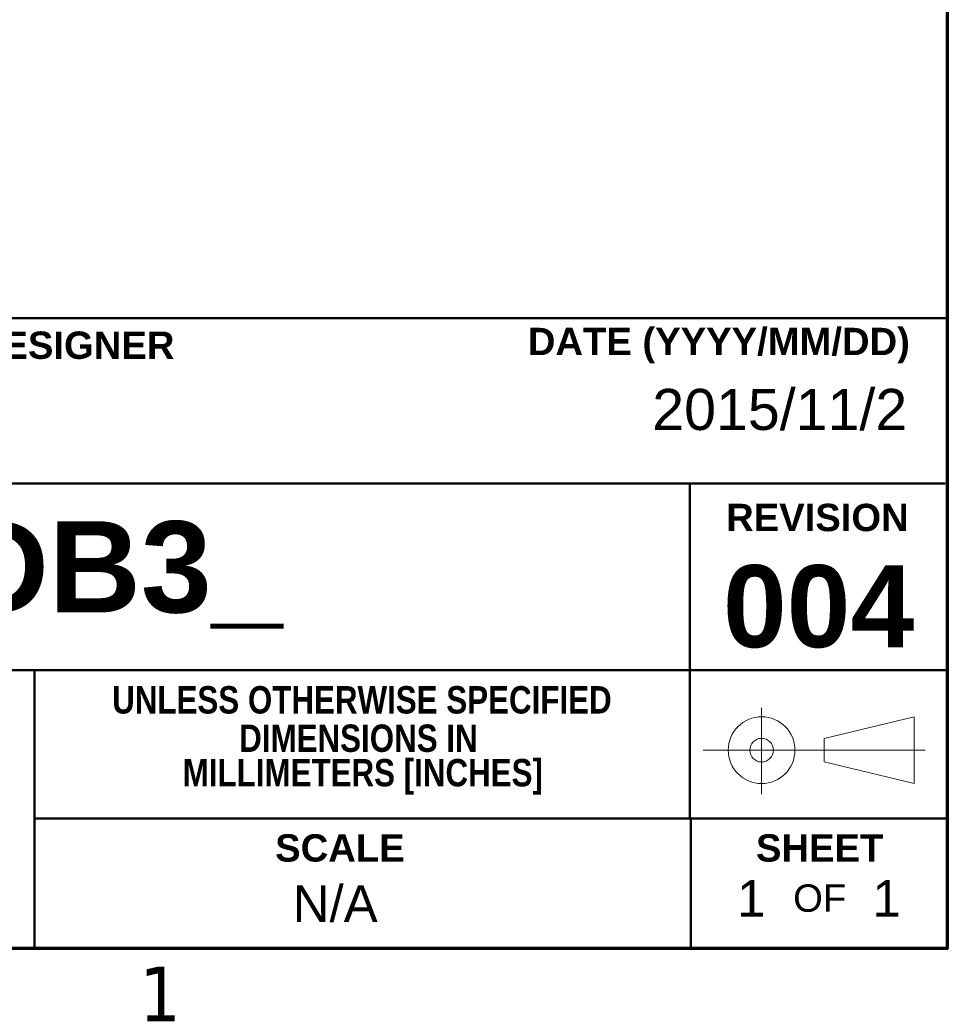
# Model space of a CAD drawing. Header units: inches. Extents: x 0.2 to 29.5, y 0.6 to 18.6.
# Tile 20 of 21: x 25.5 to 29.1, y 0.9 to 4.7. Entities that reach past the tile are written whole.
import ezdxf

# ---------------------------------------------------------------- set-up
doc = ezdxf.new("R2010")
doc.units = ezdxf.units.IN
doc.header["$LTSCALE"] = 1.75
doc.header["$MEASUREMENT"] = 0
doc.layers.add('Border (ANSI)', color=7, linetype='Continuous', lineweight=70)
doc.layers.add('Title (ANSI)', color=7, linetype='Continuous', lineweight=50)
doc.layers.add('FORMAT', color=5, linetype='Continuous', lineweight=25, true_color=0x0000ff)
doc.styles.add('Note Text (ANSI)', font='tahoma.ttf')
doc.styles.add('Text Style107', font='arialbd.ttf')
doc.styles.add('Text Style117', font='arialbd.ttf')
doc.styles.add('Text Style47', font='ARIALN.TTF')
doc.styles.add('Text Style50', font='arial.ttf')
doc.styles.add('Text Style55', font='arial.ttf')
doc.styles.add('Text Style59', font='arial.ttf')

# ---------------------------------------------------------------- blocks, each defined once
blk = doc.blocks.new('Borders Default Border')
at = {"layer": 'Border (ANSI)', "flags": 128}
blk.add_lwpolyline([(0.38, 0.62), (0.38, 10.38), (16.62, 10.38), (16.62, 0.62), (0.38, 0.62)], dxfattribs=at)
at = {"layer": 'Border (ANSI)', "insert": (14.8479, 0.46), "char_height": 0.12, "attachment_point": 7, "line_spacing_factor": 1.875, "style": 'Note Text (ANSI)'}
blk.add_mtext('1', dxfattribs=at)
blk = doc.blocks.new('Title Blocks ICD TITLE BLOCK MM CUSTOMER')
at = {"layer": 'FORMAT', "color": 7, "linetype": 'Continuous', "lineweight": 5}
for p, q in [((10.854, 7.7199), (10.854, 7.5304)), ((10.991, 7.6528), (11.189, 7.7002)), ((11.189, 7.7002), (11.189, 7.5538)), ((10.991, 7.6528), (10.991, 7.6012)), ((11.2126, 7.627), (10.7256, 7.627)), ((10.991, 7.6012), (11.189, 7.5538))]:
    blk.add_line(p, q, dxfattribs=at)
for radius in [0.0732, 0.0258]:
    blk.add_circle((10.854, 7.627), radius, dxfattribs=at)
at = {"layer": 'Title (ANSI)'}
for p, q in [((3.2614, 8.5744), (11.2614, 8.5744)), ((11.2614, 8.5744), (11.2614, 7.4772)), ((3.2614, 8.212), (11.2564, 8.212)), ((10.6964, 8.2122), (10.6964, 7.4772)), ((7.2663, 7.8022), (11.2614, 7.8022)), ((9.2591, 7.1922), (9.2591, 7.8022)), ((9.2591, 7.4772), (11.2614, 7.4772)), ((10.6991, 7.4771), (10.6991, 7.1921)), ((11.2614, 7.1921), (3.2614, 7.1921))]:
    blk.add_line(p, q, dxfattribs=at)
at = {"layer": 'Title (ANSI)', "char_height": 0.06, "style": 'Note Text (ANSI)'}
for s, insert, width, attachment_point in [('\\fArial|b1|i0;\\H0.0600;DRAFTER/DESIGNER', (8.7045, 8.5144), 0.861768, 4), ('\\fArial|b1|i0;\\H0.0600;DATE (YYYY/MM/DD)', (11.1793, 8.5144), 0.838354, 6), ('\\fArial Narrow|b1|i0;\\H0.0600;DIMENSIONS IN', (9.9696, 7.6528), 0.838354, 5), ('\\fArial Narrow|b1|i0;\\H0.0600; MILLIMETERS [INCHES]', (9.9696, 7.5686), 0.838354, 5)]:
    blk.add_mtext(s, dxfattribs=dict(at, insert=insert, width=width, attachment_point=attachment_point))
at = {"layer": 'Title (ANSI)', "char_height": 0.06, "attachment_point": 5, "style": 'Note Text (ANSI)'}
for s, insert in [('\\fArial|b1|i0;\\H0.0600;REVISION', (10.9764, 8.137)), ('\\fArial Narrow|b1|i0;\\H0.0600;UNLESS OTHERWISE SPECIFIED', (9.9772, 7.737)), ('\\fArial|b1|i0;\\H0.0600;SCALE', (9.929, 7.4121)), ('\\fArial|b1|i0;\\H0.0600;SHEET', (10.9814, 7.4121)), ('\\fArial|b0|i0;\\H0.0600;OF', (10.9814, 7.3021))]:
    blk.add_mtext(s, dxfattribs=dict(at, insert=insert))
at = {"layer": 'Title (ANSI)'}
for tag, p, height, style in [('<TITLE_1>_001', (3.6157, 8.3375), 0.09, 'Text Style50'), ('DESIGNER_001', (8.7789, 8.3294), 0.09, 'Text Style50'), ('<DRAWN_DATE>_001', (10.6141, 8.3294), 0.09, 'Text Style50'), ('<PART_NUMBER>_001', (8.9334, 7.9293), 0.2, 'Text Style117'), ('Sheet_Size_001', (7.3651, 7.9055), 0.13, 'Text Style55'), ('<REVISION_NUMBER>_001', (10.7692, 7.8528), 0.18, 'Text Style107'), ('Sheet_Number_001', (10.8001, 7.2619), 0.08, 'Text Style59'), ('Number_of_sheets_001', (11.097, 7.2619), 0.08, 'Text Style59'), ('COPYRIGHT_YEAR_001', (4.6226, 7.2707), 0.07, 'Text Style47'), ('<SCALE>_001', (9.8254, 7.2503), 0.08, 'Text Style59')]:
    blk.add_attdef(tag, p, '', height=height, dxfattribs=dict(at, style=style))

msp = doc.modelspace()

# ---------------------------------------------------------------- block references
at = {"xscale": 1.75, "yscale": 1.75, "zscale": 1.75}
msp.add_blockref('Borders Default Border', (0, 0), dxfattribs=at)
ref = msp.add_blockref('Title Blocks ICD TITLE BLOCK MM CUSTOMER', (9.3776, -11.5011), dxfattribs=dict(xscale=1.75, yscale=1.75, zscale=1.75))
ref.add_attrib('Sheet_Number_001', '1', (28.2777, 1.2072), dxfattribs={"layer": 'Title (ANSI)', "height": 0.14, "style": 'Text Style59'})
ref.add_attrib('Number_of_sheets_001', '1', (28.7973, 1.2072), dxfattribs={"layer": 'Title (ANSI)', "height": 0.14, "style": 'Text Style59'})
ref.add_attrib('<REVISION_NUMBER>_001', '004', (28.2237, 2.2413), dxfattribs={"layer": 'Title (ANSI)', "height": 0.315, "style": 'Text Style107'})
ref.add_attrib('<DRAWN_DATE>_001', '2015/11/2', (27.9523, 3.0753), dxfattribs={"layer": 'Title (ANSI)', "height": 0.1575, "style": 'Text Style50'})
ref.add_attrib('<PART_NUMBER>_001', 'JDB3_', (25.0111, 2.3751), dxfattribs={"layer": 'Title (ANSI)', "height": 0.35, "style": 'Text Style117'})
ref.add_attrib('<SCALE>_001', 'N/A', (26.5721, 1.1869), dxfattribs={"layer": 'Title (ANSI)', "height": 0.14, "style": 'Text Style59'})

doc.saveas('drawing.dxf')
